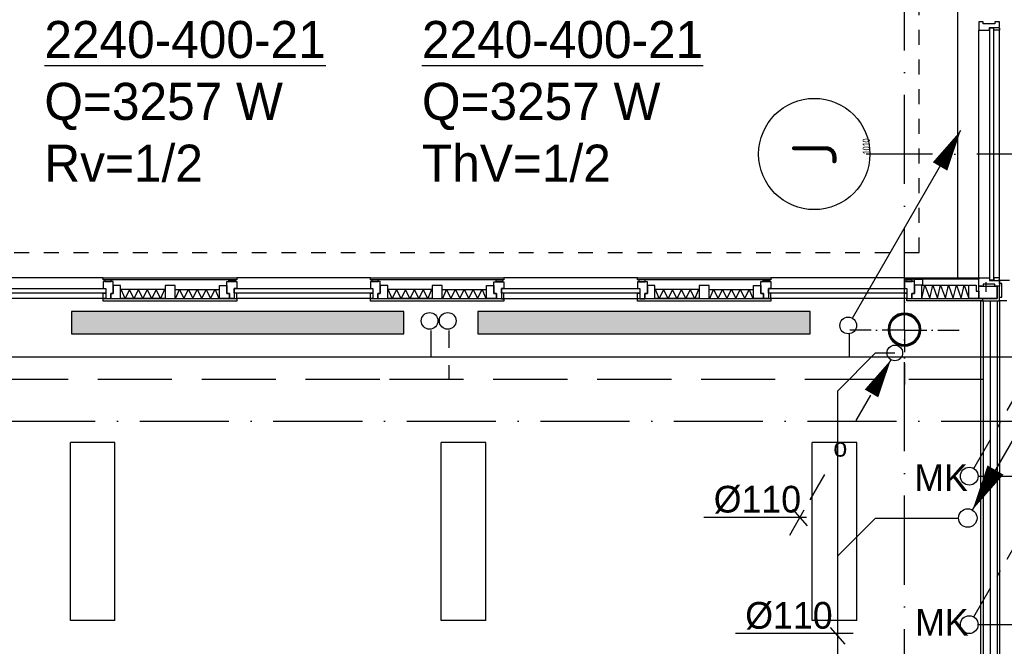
# Model space of a CAD drawing. Extents: x -866131 to -691536, y 173952 to 258052.
# Tile 142 of 160: x -765666 to -759030, y 238704 to 242926. Entities that reach past the tile are written whole.
import ezdxf
from ezdxf.enums import TextEntityAlignment as Align

# ---------------------------------------------------------------- set-up
doc = ezdxf.new("R2010")
doc.units = 0
doc.header["$LTSCALE"] = 100
for name, pattern in [('2322107', [2000, 1000, 1000]), ('2322108', [7, 5, -2]), ('2322109', [10, 5, -2, 1, -2]), ('2322121', [2000, 1000, 1000]), ('CENTER4', [5, 3.125, -0.625, 0.625, -0.625]), ('DASHDOT', [9, 6, -1.5, 0, -1.5]), ('HIDDEN', [2, 1, -1])]:
    doc.linetypes.add(name, pattern=pattern)
doc.layers.get('0').update_dxf_attribs({"linetype": 'CONTINUOUS'})
for name, color, linetype in [('AL$1----_ALGEMEEN', 7, 'CONTINUOUS'), ('AL$1----_MAATVOERING', 7, 'CONTINUOUS'), ('AL$7----_STRAMIEN', 1, 'DASHDOT'), ('AL$8----_HULPLIJNEN', 2, 'CONTINUOUS'), ('AL21----_BUITENWAND', 4, 'CONTINUOUS'), ('AL21K---_ISOLATIE', 1, 'CONTINUOUS'), ('AL22----_BINNENWAND', 7, 'CONTINUOUS'), ('AL28----_KONSTRUKTIE', 3, 'CONTINUOUS'), ('AL31----_BUITENKOZ', 7, 'CONTINUOUS'), ('AL32----_BINNENKOZ', 7, 'CONTINUOUS'), ('ALL-----_REFLIJNEN', 8, 'CONTINUOUS'), ('ALN-----_BLOCKNAAM', 2, 'CONTINUOUS'), ('ALXOU---_GLAS', 7, 'CONTINUOUS'), ('ARMATUUR', 8, 'CONTINUOUS'), ('BOUW', 8, 'CONTINUOUS'), ('WI561---', 1, 'CONTINUOUS'), ('WL5233--', 4, 'CONTINUOUS'), ('WL524---', 4, 'CONTINUOUS'), ('WL531---', 4, 'CONTINUOUS'), ('WL561---', 4, 'CONTINUOUS'), ('WL561---_AANVOER', 4, 'CONTINUOUS'), ('WL561---_RETOUR', 4, 'CONTINUOUS'), ('WL570---_HARTLIJN', 7, 'CONTINUOUS')]:
    doc.layers.add(name, color=color, linetype=linetype)
doc.styles.add('BURO-018', font='BUROFONT.shx', dxfattribs={"height": 180})
doc.styles.add('BURO-025', font='BUROFONT.shx', dxfattribs={"height": 250})
doc.styles.get("Standard").update_dxf_attribs({"font": 'ISOCP'})

# ---------------------------------------------------------------- blocks, each defined once
blk = doc.blocks.new('1010')
at = {"layer": 'AL$7----_STRAMIEN', "color": 7, "linetype": 'CONTINUOUS'}
blk.add_circle((0, 750), 750, dxfattribs=at)
at = {"layer": 'ALN-----_BLOCKNAAM', "linetype": 'CONTINUOUS'}
blk.add_text('1010', height=100, dxfattribs=at).set_placement((0, 0))
blk = doc.blocks.new('A$C762F268B')
at = {"layer": 'WL561---_RETOUR', "color": 1}
for centre in [(56.2, 177.8), (56.2, 56.2)]:
    blk.add_circle(centre, 56.2, dxfattribs=at)
blk = doc.blocks.new('A$C308E2E07')
at = {"layer": 'WL561---'}
blk.add_blockref('A$C762F268B', (0, 0), dxfattribs=at)
blk = doc.blocks.new('LDV1109')
at = {"color": 0, "linetype": 'CONTINUOUS'}
for p, q in [((5.875, 10.176), (6.75, 11.691)), ((5.312, 9.202), (5.5, 9.526)), ((4, 6.928), (4.937, 8.552)), ((3.437, 5.954), (3.625, 6.279)), ((2.125, 3.681), (3.062, 5.304)), ((1.562, 2.706), (1.75, 3.031)), ((0.25, 0.433), (1.187, 2.057))]:
    blk.add_line(p, q, dxfattribs=at)
blk.add_lwpolyline([(6.75, 11.691, 0, 1, 0), (5.5, 9.526, 1, 1, 0)], format="xyseb", dxfattribs=at)
blk.add_circle((0, 0), 0.5, dxfattribs=at)
blk = doc.blocks.new('LDV3121')
at = {"color": 0, "linetype": 'CONTINUOUS'}
blk.add_line((0.25, 0.433), (6.75, 11.691), dxfattribs=at)
blk.add_lwpolyline([(0.25, 0.433, 0, 1, 0), (1.5, 2.598, 1, 1, 0)], format="xyseb", dxfattribs=at)
blk.add_circle((0, 0), 0.5, dxfattribs=at)
blk = doc.blocks.new('2322401')
at = {"color": 0, "linetype": 'CONTINUOUS'}
for p, q in [((-0.5, 0.5, 1), (-0.5, 0.5)), ((-0.5, 0.5, 1), (-0.5, -0.5, 1)), ((0.5, 0.5, 1), (-0.5, 0.5, 1)), ((0.5, 0.5), (-0.5, 0.5)), ((-0.5, 0.5), (-0.5, -0.5)), ((0.5, 0.5, 1), (0.5, 0.5)), ((0.5, -0.5, 1), (0.5, 0.5, 1)), ((0.5, -0.5), (0.5, 0.5)), ((-0.5, -0.5, 1), (-0.5, -0.5)), ((-0.5, -0.5, 1), (0.5, -0.5, 1)), ((-0.5, -0.5), (0.5, -0.5)), ((0.5, -0.5, 1), (0.5, -0.5))]:
    blk.add_line(p, q, dxfattribs=at)
blk = doc.blocks.new('CVRINFO2')
at = {"color": 0, "linetype": 'CONTINUOUS', "style": 'BURO-025'}
for tag, p in [('CV_TEXT125', (0, 0)), ('CV_TEXT225', (0, -4.167)), ('CV_TEXT325', (0, -8.333)), ('CV_TEXT425', (0, -12.5))]:
    blk.add_attdef(tag, p, '', height=2.5, dxfattribs=at)
blk = doc.blocks.new('CVHATCH1')
at = {"color": 0, "linetype": 'CONTINUOUS'}
blk.add_solid([(-0.5, -0.5), (0.5, -0.5), (-0.5, 0.5), (0.5, 0.5)], dxfattribs=at)
blk = doc.blocks.new('LDV1107')
at = {"color": 0, "linetype": 'CONTINUOUS'}
blk.add_line((0.25, 0.433), (6.75, 11.691), dxfattribs=at)
blk.add_lwpolyline([(6.75, 11.691, 0, 1, 0), (5.5, 9.526, 1, 1, 0)], format="xyseb", dxfattribs=at)
blk.add_circle((0, 0), 0.5, dxfattribs=at)
blk = doc.blocks.new('LDV4123')
at = {"color": 0, "linetype": 'CONTINUOUS'}
for p, q in [((-0.25, -0.433), (-1.187, -2.057)), ((-1.562, -2.706), (-2.5, -4.33)), ((-5.437, -9.418), (-4.5, -7.794)), ((-6.75, -11.691), (-5.812, -10.068))]:
    blk.add_line(p, q, dxfattribs=at)
blk.add_lwpolyline([(-0.25, -0.433, 0, 1, 0), (-1.5, -2.598, 1, 1, 0)], format="xyseb", dxfattribs=at)
blk.add_circle((0, 0), 0.5, dxfattribs=at)
at = {"color": 0, "linetype": 'CONTINUOUS', "style": 'BURO-018'}
blk.add_attdef('LD_TEXT1', text='', height=1.8, dxfattribs=at).set_placement((-3.5, -6.062), align=Align.MIDDLE)

msp = doc.modelspace()

# ---------------------------------------------------------------- linework, layer by layer
at = {"layer": 'AL$1----_ALGEMEEN', "color": 8}
for p, q in [((-759201.826, 241047.366), (-759201.826, 241130.366)), ((-759201.826, 241130.366), (-759077.826, 241130.366)), ((-759077.826, 241130.366), (-759077.826, 241047.366)), ((-759077.826, 241047.366), (-759077.826, 241130.366)), ((-759062.826, 241032.366), (-759062.826, 241130.366)), ((-759077.826, 241047.366), (-759201.826, 241047.366)), ((-759176.826, 241047.366), (-759077.826, 241047.366)), ((-759176.826, 241032.366), (-759062.826, 241032.366))]:
    msp.add_line(p, q, dxfattribs=at)
at = {"layer": 'AL$1----_MAATVOERING', "color": 8, "linetype": 'HIDDEN'}
for p, q in [((-759602.851, 241357.757), (-759602.826, 250821.228)), ((-774102.826, 241356.826), (-759602.851, 241357.757))]:
    msp.add_line(p, q, dxfattribs=at)
at = {"layer": 'AL$1----_MAATVOERING', "color": 8}
for p, q in [((-759635.826, 241137.366), (-759635.826, 241177.366)), ((-759635.826, 241177.366), (-759580.826, 241177.366)), ((-759580.826, 241177.366), (-759580.826, 241137.366)), ((-759580.826, 241137.366), (-759635.826, 241137.366))]:
    msp.add_line(p, q, dxfattribs=at)
at = {"layer": 'AL$7----_STRAMIEN'}
msp.add_line((-785559.28, 240221.228), (-757713.177, 240221.228), dxfattribs=at)
at = {"layer": 'AL$7----_STRAMIEN', "color": 1}
for points in [[(-759702.826, 213916.491), (-759702.826, 252610.366)], [(-719909.644, 242021.228), (-759959.895, 242021.228)]]:
    msp.add_lwpolyline(points, dxfattribs=at)
at = {"layer": 'AL$8----_HULPLIJNEN', "color": 8, "linetype": 'DASHDOT', "ltscale": 0.25}
for q in [(-759702.826, 241203.071), (-760070.67, 240835.228), (-759702.826, 240467.384), (-759334.983, 240835.228)]:
    msp.add_line((-759702.826, 240835.228), q, dxfattribs=at)
at = {"layer": 'AL21----_BUITENWAND', "color": 8}
msp.add_line((-759342.826, 241186.366), (-759342.826, 243821.19), dxfattribs=at)
msp.add_line((-759342.826, 241186.366), (-759342.826, 243821.19), dxfattribs=at)
at = {"layer": 'AL21K---_ISOLATIE', "color": 8, "linetype": 'CONTINUOUS'}
for p, q in [((-764686.326, 241107.366), (-764985.826, 241107.366)), ((-764955.876, 241047.366), (-764981.857, 241107.366)), ((-764925.926, 241107.366), (-764955.876, 241047.366)), ((-764895.976, 241047.366), (-764925.926, 241107.366)), ((-764866.026, 241107.366), (-764895.976, 241047.366)), ((-764836.076, 241047.366), (-764866.026, 241107.366)), ((-764806.126, 241107.366), (-764836.076, 241047.366)), ((-764776.176, 241047.366), (-764806.126, 241107.366)), ((-764746.226, 241107.366), (-764776.176, 241047.366)), ((-764716.276, 241047.366), (-764746.226, 241107.366)), ((-764690.295, 241107.366), (-764716.276, 241047.366)), ((-764619.326, 241107.366), (-764319.826, 241107.366)), ((-764615.357, 241047.366), (-764589.376, 241107.366)), ((-764589.376, 241107.366), (-764559.426, 241047.366)), ((-764559.426, 241047.366), (-764529.476, 241107.366)), ((-764529.476, 241107.366), (-764499.526, 241047.366)), ((-764499.526, 241047.366), (-764469.576, 241107.366)), ((-764469.576, 241107.366), (-764439.626, 241047.366)), ((-764439.626, 241047.366), (-764409.676, 241107.366)), ((-764409.676, 241107.366), (-764379.726, 241047.366)), ((-764379.726, 241047.366), (-764349.776, 241107.366)), ((-764349.776, 241107.366), (-764323.795, 241047.366)), ((-762886.326, 241107.366), (-763185.826, 241107.366)), ((-763155.876, 241047.366), (-763181.857, 241107.366)), ((-763125.926, 241107.366), (-763155.876, 241047.366)), ((-763095.976, 241047.366), (-763125.926, 241107.366)), ((-763066.026, 241107.366), (-763095.976, 241047.366)), ((-763036.076, 241047.366), (-763066.026, 241107.366)), ((-763006.126, 241107.366), (-763036.076, 241047.366)), ((-762976.176, 241047.366), (-763006.126, 241107.366)), ((-762946.226, 241107.366), (-762976.176, 241047.366)), ((-762916.276, 241047.366), (-762946.226, 241107.366)), ((-762890.295, 241107.366), (-762916.276, 241047.366)), ((-762819.326, 241107.366), (-762519.826, 241107.366)), ((-762815.357, 241047.366), (-762789.376, 241107.366)), ((-762789.376, 241107.366), (-762759.426, 241047.366)), ((-762759.426, 241047.366), (-762729.476, 241107.366)), ((-762729.476, 241107.366), (-762699.526, 241047.366)), ((-762699.526, 241047.366), (-762669.576, 241107.366)), ((-762669.576, 241107.366), (-762639.626, 241047.366)), ((-762639.626, 241047.366), (-762609.676, 241107.366)), ((-762609.676, 241107.366), (-762579.726, 241047.366)), ((-762579.726, 241047.366), (-762549.776, 241107.366)), ((-762549.776, 241107.366), (-762523.795, 241047.366)), ((-761086.326, 241107.366), (-761385.826, 241107.366)), ((-761086.326, 241107.366), (-761385.826, 241107.366)), ((-761355.876, 241047.366), (-761381.857, 241107.366)), ((-761355.876, 241047.366), (-761381.857, 241107.366)), ((-761325.926, 241107.366), (-761355.876, 241047.366)), ((-761325.926, 241107.366), (-761355.876, 241047.366)), ((-761295.976, 241047.366), (-761325.926, 241107.366)), ((-761295.976, 241047.366), (-761325.926, 241107.366)), ((-761266.026, 241107.366), (-761295.976, 241047.366)), ((-761266.026, 241107.366), (-761295.976, 241047.366)), ((-761236.076, 241047.366), (-761266.026, 241107.366)), ((-761236.076, 241047.366), (-761266.026, 241107.366)), ((-761206.126, 241107.366), (-761236.076, 241047.366)), ((-761206.126, 241107.366), (-761236.076, 241047.366)), ((-761176.176, 241047.366), (-761206.126, 241107.366)), ((-761176.176, 241047.366), (-761206.126, 241107.366)), ((-761146.226, 241107.366), (-761176.176, 241047.366)), ((-761146.226, 241107.366), (-761176.176, 241047.366)), ((-761116.276, 241047.366), (-761146.226, 241107.366)), ((-761116.276, 241047.366), (-761146.226, 241107.366)), ((-761090.295, 241107.366), (-761116.276, 241047.366)), ((-761090.295, 241107.366), (-761116.276, 241047.366)), ((-761019.326, 241107.366), (-760719.826, 241107.366)), ((-761019.326, 241107.366), (-760719.826, 241107.366)), ((-761015.357, 241047.366), (-760989.376, 241107.366)), ((-761015.357, 241047.366), (-760989.376, 241107.366)), ((-760989.376, 241107.366), (-760959.426, 241047.366)), ((-760989.376, 241107.366), (-760959.426, 241047.366)), ((-760959.426, 241047.366), (-760929.476, 241107.366)), ((-760959.426, 241047.366), (-760929.476, 241107.366)), ((-760929.476, 241107.366), (-760899.526, 241047.366)), ((-760929.476, 241107.366), (-760899.526, 241047.366)), ((-760899.526, 241047.366), (-760869.576, 241107.366)), ((-760899.526, 241047.366), (-760869.576, 241107.366)), ((-760869.576, 241107.366), (-760839.626, 241047.366)), ((-760869.576, 241107.366), (-760839.626, 241047.366)), ((-760839.626, 241047.366), (-760809.676, 241107.366)), ((-760839.626, 241047.366), (-760809.676, 241107.366)), ((-760809.676, 241107.366), (-760779.726, 241047.366)), ((-760809.676, 241107.366), (-760779.726, 241047.366)), ((-760779.726, 241047.366), (-760749.776, 241107.366)), ((-760779.726, 241047.366), (-760749.776, 241107.366)), ((-760749.776, 241107.366), (-760723.795, 241047.366)), ((-760749.776, 241107.366), (-760723.795, 241047.366)), ((-759591.305, 241136.776), (-759273.706, 241136.81)), ((-759585.34, 241047.361), (-759564.838, 241136.779)), ((-759564.838, 241136.779), (-759532.893, 241047.366)), ((-759532.893, 241047.366), (-759511.905, 241136.785)), ((-759511.905, 241136.785), (-759479.96, 241047.372)), ((-759479.96, 241047.372), (-759458.972, 241136.79)), ((-759458.972, 241136.79), (-759427.027, 241047.377)), ((-759427.027, 241047.377), (-759406.039, 241136.796)), ((-759406.039, 241136.796), (-759374.093, 241047.383)), ((-759374.093, 241047.383), (-759353.106, 241136.801)), ((-759353.106, 241136.801), (-759321.16, 241047.388)), ((-759321.16, 241047.388), (-759300.172, 241136.807)), ((-759300.172, 241136.807), (-759268.713, 241047.394)), ((-764686.326, 241047.366), (-764985.826, 241047.366)), ((-764619.326, 241047.366), (-764319.826, 241047.366)), ((-762886.326, 241047.366), (-763185.826, 241047.366)), ((-762819.326, 241047.366), (-762519.826, 241047.366)), ((-761086.326, 241047.366), (-761385.826, 241047.366)), ((-761086.326, 241047.366), (-761385.826, 241047.366)), ((-761019.326, 241047.366), (-760719.826, 241047.366)), ((-761019.326, 241047.366), (-760719.826, 241047.366)), ((-759585.826, 241047.361), (-759268.227, 241047.394))]:
    msp.add_line(p, q, dxfattribs=at)
for points in [[(-764686.326, 241107.366), (-764985.826, 241107.366)], [(-764690.295, 241107.366), (-764716.276, 241047.366), (-764746.226, 241107.366), (-764776.176, 241047.366), (-764806.126, 241107.366), (-764836.076, 241047.366), (-764866.026, 241107.366), (-764895.976, 241047.366), (-764925.926, 241107.366), (-764955.876, 241047.366), (-764981.857, 241107.366)], [(-764619.326, 241107.366), (-764319.826, 241107.366)], [(-764615.357, 241047.366), (-764589.376, 241107.366), (-764559.426, 241047.366), (-764529.476, 241107.366), (-764499.526, 241047.366), (-764469.576, 241107.366), (-764439.626, 241047.366), (-764409.676, 241107.366), (-764379.726, 241047.366), (-764349.776, 241107.366), (-764323.795, 241047.366)], [(-762886.326, 241107.366), (-763185.826, 241107.366)], [(-762890.295, 241107.366), (-762916.276, 241047.366), (-762946.226, 241107.366), (-762976.176, 241047.366), (-763006.126, 241107.366), (-763036.076, 241047.366), (-763066.026, 241107.366), (-763095.976, 241047.366), (-763125.926, 241107.366), (-763155.876, 241047.366), (-763181.857, 241107.366)], [(-762819.326, 241107.366), (-762519.826, 241107.366)], [(-762815.357, 241047.366), (-762789.376, 241107.366), (-762759.426, 241047.366), (-762729.476, 241107.366), (-762699.526, 241047.366), (-762669.576, 241107.366), (-762639.626, 241047.366), (-762609.676, 241107.366), (-762579.726, 241047.366), (-762549.776, 241107.366), (-762523.795, 241047.366)], [(-764686.326, 241047.366), (-764985.826, 241047.366)], [(-764619.326, 241047.366), (-764319.826, 241047.366)], [(-762886.326, 241047.366), (-763185.826, 241047.366)], [(-762819.326, 241047.366), (-762519.826, 241047.366)]]:
    msp.add_lwpolyline(points, dxfattribs=at)
at = {"layer": 'AL22----_BINNENWAND', "color": 8}
for p, q in [((-759187.826, 231636.366), (-759187.826, 241032.366)), ((-759187.826, 241032.366), (-759062.826, 241032.366)), ((-759062.826, 241032.366), (-759062.826, 231636.366))]:
    msp.add_line(p, q, dxfattribs=at)
at = {"layer": 'AL22----_BINNENWAND', "color": 8, "linetype": 'CONTINUOUS'}
for p, q in [((-759172.826, 241032.366), (-759172.826, 231636.366)), ((-759077.826, 241032.366), (-759077.826, 231636.366))]:
    msp.add_line(p, q, dxfattribs=at)
at = {"layer": 'AL28----_KONSTRUKTIE', "color": 8}
for centre, radius, start, end in [((-759703.003, 240840.226), 109.55, 0, 180), ((-759702.826, 240835.228), 109.55, 0, 180), ((-759703.003, 240840.226), 101.55, 0, 180), ((-759702.826, 240835.228), 101.55, 0, 180), ((-759703.003, 240840.226), 109.55, 180, 0), ((-759702.826, 240835.228), 109.55, 180, 0), ((-759703.003, 240840.226), 101.55, 180, 0), ((-759702.826, 240835.228), 101.55, 180, 0)]:
    msp.add_arc(centre, radius, start, end, dxfattribs=at)
at = {"layer": 'AL31----_BUITENKOZ', "color": 8, "linetype": 'CONTINUOUS'}
for p, q in [((-759195.826, 242912.366), (-759201.826, 242912.366)), ((-759201.826, 242912.366), (-759201.826, 242893.439)), ((-759195.826, 242912.366), (-759201.826, 242912.366)), ((-759201.826, 242912.366), (-759201.826, 242893.439)), ((-759181.826, 242912.366), (-759195.826, 242912.366)), ((-759181.826, 242912.366), (-759195.826, 242912.366)), ((-759172.826, 242912.366), (-759181.826, 242912.366)), ((-759181.826, 242912.366), (-759181.826, 242912.366)), ((-759172.826, 242912.366), (-759181.826, 242912.366)), ((-759181.826, 242912.366), (-759181.826, 242912.366)), ((-759172.826, 242898.366), (-759172.826, 242912.366)), ((-759172.826, 242898.366), (-759172.826, 242912.366)), ((-759082.826, 242912.366), (-759092.826, 242912.366)), ((-759092.826, 242912.366), (-759092.826, 242898.366)), ((-759082.826, 242912.366), (-759092.826, 242912.366)), ((-759092.826, 242912.366), (-759092.826, 242898.366)), ((-759068.826, 242912.366), (-759082.826, 242912.366)), ((-759082.826, 242912.366), (-759082.826, 242912.366)), ((-759068.826, 242912.366), (-759082.826, 242912.366)), ((-759082.826, 242912.366), (-759082.826, 242912.366)), ((-759062.826, 242912.366), (-759068.826, 242912.366)), ((-759062.826, 242912.366), (-759068.826, 242912.366)), ((-759062.826, 242873.366), (-759062.826, 242912.366)), ((-759062.826, 242873.366), (-759062.826, 242912.366)), ((-759201.826, 242893.439), (-759201.826, 242856.366)), ((-759201.826, 242893.439), (-759201.826, 242856.366)), ((-759201.826, 242856.366), (-759194.826, 242856.366)), ((-759201.826, 242856.366), (-759194.826, 242856.366)), ((-759194.826, 242856.366), (-759190.826, 242856.366)), ((-759194.826, 242856.366), (-759190.826, 242856.366)), ((-759190.826, 242856.366), (-759182.826, 242856.366)), ((-759190.826, 242856.366), (-759182.826, 242856.366)), ((-759182.826, 242856.366), (-759129.826, 242856.366)), ((-759182.826, 242856.366), (-759129.826, 242856.366)), ((-759092.826, 242898.366), (-759172.826, 242898.366)), ((-759092.826, 242898.366), (-759172.826, 242898.366)), ((-759129.826, 242856.366), (-759129.826, 242873.366)), ((-759129.826, 242873.366), (-759062.826, 242873.366)), ((-759129.826, 242856.366), (-759129.826, 242873.366)), ((-759129.826, 242873.366), (-759062.826, 242873.366)), ((-759099.826, 242873.366), (-759067.826, 242873.366)), ((-759099.826, 242856.366), (-759099.826, 242873.366)), ((-759099.826, 242873.366), (-759067.826, 242873.366)), ((-759099.826, 242856.366), (-759099.826, 242873.366)), ((-759062.826, 242856.366), (-759099.826, 242856.366)), ((-759062.826, 242856.366), (-759099.826, 242856.366)), ((-759067.826, 242873.366), (-759067.826, 242868.366)), ((-759067.826, 242873.366), (-759067.826, 242868.366)), ((-759067.826, 242868.366), (-759062.826, 242868.366)), ((-759067.826, 242868.366), (-759062.826, 242868.366)), ((-759062.826, 242868.366), (-759062.826, 242856.366)), ((-759062.826, 242868.366), (-759062.826, 242856.366)), ((-759201.826, 241149.294), (-759201.826, 241186.366)), ((-759201.826, 241186.366), (-759194.826, 241186.366)), ((-759194.826, 241186.366), (-759190.826, 241186.366)), ((-759190.826, 241186.366), (-759182.826, 241186.366)), ((-759182.826, 241186.366), (-759129.826, 241186.366)), ((-759129.826, 241186.366), (-759129.826, 241169.366)), ((-759062.826, 241186.366), (-759099.826, 241186.366)), ((-759099.826, 241186.366), (-759099.826, 241169.366)), ((-759067.826, 241169.366), (-759067.826, 241174.366)), ((-759067.826, 241174.366), (-759062.826, 241174.366)), ((-759062.826, 241174.366), (-759062.826, 241186.366)), ((-759268.826, 241047.366), (-759268.826, 241137.366)), ((-759268.826, 241137.366), (-759218.826, 241137.366)), ((-759218.826, 241137.366), (-759218.826, 241096.366)), ((-759201.826, 241130.366), (-759201.826, 241149.294)), ((-759195.826, 241130.366), (-759201.826, 241130.366)), ((-759182.326, 241130.366), (-759195.826, 241130.366)), ((-759172.826, 241130.366), (-759182.326, 241130.366)), ((-759182.326, 241130.366), (-759182.326, 241130.366)), ((-759092.826, 241144.366), (-759172.826, 241144.366)), ((-759172.826, 241144.366), (-759172.826, 241130.366)), ((-759129.826, 241169.366), (-759062.826, 241169.366)), ((-759099.826, 241169.366), (-759067.826, 241169.366)), ((-759092.826, 241130.366), (-759092.826, 241144.366)), ((-759082.826, 241130.366), (-759092.826, 241130.366)), ((-759068.826, 241130.366), (-759082.826, 241130.366)), ((-759082.826, 241130.366), (-759082.826, 241130.366)), ((-759062.826, 241130.366), (-759068.826, 241130.366)), ((-759062.826, 241169.366), (-759062.826, 241130.366)), ((-759201.826, 241047.366), (-759268.826, 241047.366)), ((-759218.826, 241096.366), (-759201.826, 241096.366)), ((-759201.826, 241096.366), (-759201.826, 241047.366))]:
    msp.add_line(p, q, dxfattribs=at)
at = {"layer": 'AL31----_BUITENKOZ', "color": 8}
for p, q in [((-759201.826, 241186.366), (-759201.826, 242856.366)), ((-759201.826, 241186.366), (-759201.826, 242856.366)), ((-759062.826, 241186.366), (-759062.826, 242856.366)), ((-759062.826, 241186.366), (-759062.826, 242856.366)), ((-765102.826, 241186.366), (-766002.826, 241186.366)), ((-765102.826, 241174.366), (-765102.826, 241186.366)), ((-765102.826, 241186.366), (-764202.826, 241186.366)), ((-764202.826, 241174.366), (-765102.826, 241174.366)), ((-765049.826, 241174.366), (-765092.826, 241174.366)), ((-765092.826, 241174.366), (-765092.826, 241161.366)), ((-765049.826, 241161.366), (-765049.826, 241174.366)), ((-764255.826, 241161.366), (-764255.826, 241174.366)), ((-764255.826, 241174.366), (-764212.826, 241174.366)), ((-764212.826, 241174.366), (-764212.826, 241161.366)), ((-763302.826, 241186.366), (-764202.826, 241186.366)), ((-764202.826, 241186.366), (-764202.826, 241174.366)), ((-763302.826, 241174.366), (-763302.826, 241186.366)), ((-763302.826, 241186.366), (-762402.826, 241186.366)), ((-762402.826, 241174.366), (-763302.826, 241174.366)), ((-763249.826, 241174.366), (-763292.826, 241174.366)), ((-763292.826, 241174.366), (-763292.826, 241161.366)), ((-763249.826, 241161.366), (-763249.826, 241174.366)), ((-762455.826, 241159.366), (-762455.826, 241174.366)), ((-762455.826, 241174.366), (-762412.826, 241174.366)), ((-762412.826, 241174.366), (-762412.826, 241159.366)), ((-761502.826, 241186.366), (-762402.826, 241186.366)), ((-762402.826, 241186.366), (-762402.826, 241174.366)), ((-761502.826, 241174.366), (-761502.826, 241186.366)), ((-761502.826, 241186.366), (-760602.826, 241186.366)), ((-761502.826, 241174.366), (-761502.826, 241186.366)), ((-761502.826, 241186.366), (-760602.826, 241186.366)), ((-760602.826, 241174.366), (-761502.826, 241174.366)), ((-760602.826, 241174.366), (-761502.826, 241174.366)), ((-761449.826, 241174.366), (-761492.826, 241174.366)), ((-761492.826, 241174.366), (-761492.826, 241159.366)), ((-761449.826, 241174.366), (-761492.826, 241174.366)), ((-761492.826, 241174.366), (-761492.826, 241159.366)), ((-761449.826, 241159.366), (-761449.826, 241174.366)), ((-761449.826, 241159.366), (-761449.826, 241174.366)), ((-760655.826, 241161.366), (-760655.826, 241174.366)), ((-760655.826, 241174.366), (-760612.826, 241174.366)), ((-760655.826, 241161.366), (-760655.826, 241174.366)), ((-760655.826, 241174.366), (-760612.826, 241174.366)), ((-760612.826, 241174.366), (-760612.826, 241161.366)), ((-760612.826, 241174.366), (-760612.826, 241161.366)), ((-759702.826, 241186.366), (-760602.826, 241186.366)), ((-760602.826, 241186.366), (-760602.826, 241174.366)), ((-760602.826, 241186.366), (-760602.826, 241174.366)), ((-759702.826, 241186.366), (-760602.826, 241186.366)), ((-759702.826, 241178.366), (-759702.826, 241186.366)), ((-759702.826, 241186.366), (-759201.826, 241186.366)), ((-759201.826, 241178.366), (-759702.826, 241178.366)), ((-759649.826, 241174.366), (-759692.826, 241174.366)), ((-759692.826, 241174.366), (-759692.826, 241161.366)), ((-759649.826, 241161.366), (-759649.826, 241174.366)), ((-759201.826, 241186.366), (-759201.826, 241178.366)), ((-765035.826, 241161.366), (-765102.826, 241161.366)), ((-765102.826, 241161.366), (-765102.826, 241114.366)), ((-765102.826, 241114.366), (-765085.826, 241114.366)), ((-765092.826, 241161.366), (-765049.826, 241161.366)), ((-765085.826, 241114.366), (-765085.826, 241047.366)), ((-765035.826, 241080.366), (-765035.826, 241161.366)), ((-764985.826, 241135.366), (-765035.826, 241135.366)), ((-765035.826, 241135.366), (-765035.826, 241080.366)), ((-764985.826, 241047.366), (-764985.826, 241135.366)), ((-764619.326, 241135.366), (-764686.326, 241135.366)), ((-764686.326, 241135.366), (-764686.326, 241047.366)), ((-764619.326, 241047.366), (-764619.326, 241135.366)), ((-764319.826, 241047.366), (-764319.826, 241135.366)), ((-764319.826, 241135.366), (-764269.826, 241135.366)), ((-764269.826, 241080.366), (-764269.826, 241161.366)), ((-764269.826, 241161.366), (-764202.826, 241161.366)), ((-764269.826, 241135.366), (-764269.826, 241080.366)), ((-764212.826, 241161.366), (-764255.826, 241161.366)), ((-764202.826, 241114.366), (-764219.826, 241114.366)), ((-764219.826, 241114.366), (-764219.826, 241047.366)), ((-764202.826, 241161.366), (-764202.826, 241114.366)), ((-763235.826, 241161.366), (-763302.826, 241161.366)), ((-763302.826, 241161.366), (-763302.826, 241114.366)), ((-763302.826, 241114.366), (-763285.826, 241114.366)), ((-763292.826, 241161.366), (-763249.826, 241161.366)), ((-763285.826, 241114.366), (-763285.826, 241047.366)), ((-763235.826, 241080.366), (-763235.826, 241161.366)), ((-763185.826, 241135.366), (-763235.826, 241135.366)), ((-763235.826, 241135.366), (-763235.826, 241080.366)), ((-763185.826, 241047.366), (-763185.826, 241135.366)), ((-762819.326, 241135.366), (-762886.326, 241135.366)), ((-762886.326, 241135.366), (-762886.326, 241047.366)), ((-762819.326, 241047.366), (-762819.326, 241135.366)), ((-762519.826, 241047.366), (-762519.826, 241135.366)), ((-762519.826, 241135.366), (-762469.826, 241135.366)), ((-762469.826, 241080.366), (-762469.826, 241159.366)), ((-762469.826, 241159.366), (-762402.826, 241159.366)), ((-762469.826, 241135.366), (-762469.826, 241080.366)), ((-762412.826, 241159.366), (-762455.826, 241159.366)), ((-762402.826, 241114.366), (-762419.826, 241114.366)), ((-762419.826, 241114.366), (-762419.826, 241045.366)), ((-762402.826, 241159.366), (-762402.826, 241114.366)), ((-761435.826, 241159.366), (-761502.826, 241159.366)), ((-761502.826, 241159.366), (-761502.826, 241114.366)), ((-761435.826, 241159.366), (-761502.826, 241159.366)), ((-761502.826, 241159.366), (-761502.826, 241114.366)), ((-761502.826, 241114.366), (-761485.826, 241114.366)), ((-761502.826, 241114.366), (-761485.826, 241114.366)), ((-761492.826, 241159.366), (-761449.826, 241159.366)), ((-761492.826, 241159.366), (-761449.826, 241159.366)), ((-761485.826, 241114.366), (-761485.826, 241045.366)), ((-761485.826, 241114.366), (-761485.826, 241045.366)), ((-761435.826, 241080.366), (-761435.826, 241159.366)), ((-761435.826, 241080.366), (-761435.826, 241159.366)), ((-761385.826, 241135.366), (-761435.826, 241135.366)), ((-761435.826, 241135.366), (-761435.826, 241080.366)), ((-761385.826, 241135.366), (-761435.826, 241135.366)), ((-761435.826, 241135.366), (-761435.826, 241080.366)), ((-761385.826, 241047.366), (-761385.826, 241135.366)), ((-761385.826, 241047.366), (-761385.826, 241135.366)), ((-761019.326, 241135.366), (-761086.326, 241135.366)), ((-761086.326, 241135.366), (-761086.326, 241047.366)), ((-761019.326, 241135.366), (-761086.326, 241135.366)), ((-761086.326, 241135.366), (-761086.326, 241047.366)), ((-761019.326, 241047.366), (-761019.326, 241135.366)), ((-761019.326, 241047.366), (-761019.326, 241135.366)), ((-760719.826, 241047.366), (-760719.826, 241135.366)), ((-760719.826, 241135.366), (-760669.826, 241135.366)), ((-760719.826, 241047.366), (-760719.826, 241135.366)), ((-760719.826, 241135.366), (-760669.826, 241135.366)), ((-760669.826, 241080.366), (-760669.826, 241161.366)), ((-760669.826, 241161.366), (-760602.826, 241161.366)), ((-760669.826, 241080.366), (-760669.826, 241161.366)), ((-760669.826, 241161.366), (-760602.826, 241161.366)), ((-760669.826, 241135.366), (-760669.826, 241080.366)), ((-760669.826, 241135.366), (-760669.826, 241080.366)), ((-760612.826, 241161.366), (-760655.826, 241161.366)), ((-760612.826, 241161.366), (-760655.826, 241161.366)), ((-760602.826, 241114.366), (-760619.826, 241114.366)), ((-760619.826, 241114.366), (-760619.826, 241047.366)), ((-760602.826, 241114.366), (-760619.826, 241114.366)), ((-760619.826, 241114.366), (-760619.826, 241047.366)), ((-760602.826, 241161.366), (-760602.826, 241114.366)), ((-760602.826, 241161.366), (-760602.826, 241114.366)), ((-759635.826, 241161.366), (-759702.826, 241161.366)), ((-759702.826, 241161.366), (-759702.826, 241114.366)), ((-759702.826, 241114.366), (-759685.826, 241114.366)), ((-759692.826, 241161.366), (-759649.826, 241161.366)), ((-759685.826, 241114.366), (-759685.826, 241047.366)), ((-759635.826, 241080.366), (-759635.826, 241161.366)), ((-759585.826, 241137.366), (-759635.826, 241137.366)), ((-759635.826, 241137.366), (-759635.826, 241082.366)), ((-759585.826, 241047.366), (-759585.826, 241137.366)), ((-759152.826, 241092.866), (-759152.826, 241157.866)), ((-765102.826, 241047.366), (-766002.826, 241047.366)), ((-765102.826, 241047.366), (-765102.826, 241084.366)), ((-765102.826, 241084.366), (-765085.826, 241084.366)), ((-765102.826, 241030.366), (-765102.826, 241047.366)), ((-765102.826, 241047.366), (-764202.826, 241047.366)), ((-765085.826, 241047.366), (-765102.826, 241047.366)), ((-765085.826, 241084.366), (-765085.826, 241047.366)), ((-765085.826, 241047.366), (-765052.826, 241047.366)), ((-765052.826, 241047.366), (-765052.826, 241080.366)), ((-765052.826, 241080.366), (-765035.826, 241080.366)), ((-765035.826, 241080.366), (-765052.826, 241080.366)), ((-765052.826, 241080.366), (-765052.826, 241047.366)), ((-765052.826, 241047.366), (-764985.826, 241047.366)), ((-764686.326, 241047.366), (-764619.326, 241047.366)), ((-764252.826, 241047.366), (-764319.826, 241047.366)), ((-764269.826, 241080.366), (-764252.826, 241080.366)), ((-764252.826, 241080.366), (-764269.826, 241080.366)), ((-764252.826, 241080.366), (-764252.826, 241047.366)), ((-764252.826, 241047.366), (-764252.826, 241080.366)), ((-764219.826, 241047.366), (-764252.826, 241047.366)), ((-764219.826, 241084.366), (-764219.826, 241047.366)), ((-764202.826, 241084.366), (-764219.826, 241084.366)), ((-764219.826, 241047.366), (-764202.826, 241047.366)), ((-764202.826, 241047.366), (-764202.826, 241084.366)), ((-763302.826, 241047.366), (-764202.826, 241047.366)), ((-764202.826, 241047.366), (-764202.826, 241030.366)), ((-763302.826, 241047.366), (-763302.826, 241084.366)), ((-763302.826, 241084.366), (-763285.826, 241084.366)), ((-763302.826, 241030.366), (-763302.826, 241047.366)), ((-763302.826, 241047.366), (-762402.826, 241047.366)), ((-763285.826, 241047.366), (-763302.826, 241047.366)), ((-763285.826, 241084.366), (-763285.826, 241047.366)), ((-763285.826, 241047.366), (-763252.826, 241047.366)), ((-763235.826, 241080.366), (-763252.826, 241080.366)), ((-763252.826, 241080.366), (-763252.826, 241047.366)), ((-763252.826, 241047.366), (-763252.826, 241080.366)), ((-763252.826, 241080.366), (-763235.826, 241080.366)), ((-763252.826, 241047.366), (-763185.826, 241047.366)), ((-762886.326, 241047.366), (-762819.326, 241047.366)), ((-762452.826, 241047.366), (-762519.826, 241047.366)), ((-762469.826, 241080.366), (-762452.826, 241080.366)), ((-762452.826, 241080.366), (-762469.826, 241080.366)), ((-762452.826, 241080.366), (-762452.826, 241047.366)), ((-762452.826, 241045.366), (-762452.826, 241080.366)), ((-762419.826, 241045.366), (-762452.826, 241045.366)), ((-762419.826, 241084.366), (-762419.826, 241045.366)), ((-762402.826, 241084.366), (-762419.826, 241084.366)), ((-762419.826, 241045.366), (-762402.826, 241045.366)), ((-762402.826, 241045.366), (-762402.826, 241084.366)), ((-762402.826, 241047.366), (-762402.826, 241030.366)), ((-761502.826, 241045.366), (-762402.826, 241045.366)), ((-761502.826, 241045.366), (-761502.826, 241084.366)), ((-761502.826, 241084.366), (-761485.826, 241084.366)), ((-761502.826, 241045.366), (-761502.826, 241084.366)), ((-761502.826, 241084.366), (-761485.826, 241084.366)), ((-761502.826, 241030.366), (-761502.826, 241047.366)), ((-761502.826, 241047.366), (-760602.826, 241047.366)), ((-761502.826, 241030.366), (-761502.826, 241047.366)), ((-761502.826, 241047.366), (-760602.826, 241047.366)), ((-761485.826, 241045.366), (-761502.826, 241045.366)), ((-761485.826, 241045.366), (-761502.826, 241045.366)), ((-761485.826, 241084.366), (-761485.826, 241045.366)), ((-761485.826, 241084.366), (-761485.826, 241045.366)), ((-761485.826, 241045.366), (-761452.826, 241045.366)), ((-761485.826, 241045.366), (-761452.826, 241045.366)), ((-761435.826, 241080.366), (-761452.826, 241080.366)), ((-761452.826, 241080.366), (-761452.826, 241047.366)), ((-761452.826, 241045.366), (-761452.826, 241080.366)), ((-761452.826, 241080.366), (-761435.826, 241080.366)), ((-761435.826, 241080.366), (-761452.826, 241080.366)), ((-761452.826, 241080.366), (-761452.826, 241047.366)), ((-761452.826, 241045.366), (-761452.826, 241080.366)), ((-761452.826, 241080.366), (-761435.826, 241080.366)), ((-761452.826, 241047.366), (-761385.826, 241047.366)), ((-761452.826, 241047.366), (-761385.826, 241047.366)), ((-761086.326, 241047.366), (-761019.326, 241047.366)), ((-761086.326, 241047.366), (-761019.326, 241047.366)), ((-760652.826, 241047.366), (-760719.826, 241047.366)), ((-760652.826, 241047.366), (-760719.826, 241047.366)), ((-760669.826, 241080.366), (-760652.826, 241080.366)), ((-760652.826, 241080.366), (-760669.826, 241080.366)), ((-760669.826, 241080.366), (-760652.826, 241080.366)), ((-760652.826, 241080.366), (-760669.826, 241080.366)), ((-760652.826, 241080.366), (-760652.826, 241047.366)), ((-760652.826, 241047.366), (-760652.826, 241080.366)), ((-760652.826, 241080.366), (-760652.826, 241047.366)), ((-760652.826, 241047.366), (-760652.826, 241080.366)), ((-760619.826, 241047.366), (-760652.826, 241047.366)), ((-760619.826, 241047.366), (-760652.826, 241047.366)), ((-760619.826, 241084.366), (-760619.826, 241047.366)), ((-760602.826, 241084.366), (-760619.826, 241084.366)), ((-760619.826, 241084.366), (-760619.826, 241047.366)), ((-760602.826, 241084.366), (-760619.826, 241084.366)), ((-760619.826, 241047.366), (-760602.826, 241047.366)), ((-760619.826, 241047.366), (-760602.826, 241047.366)), ((-760602.826, 241047.366), (-760602.826, 241084.366)), ((-760602.826, 241047.366), (-760602.826, 241084.366)), ((-759702.826, 241047.366), (-760602.826, 241047.366)), ((-760602.826, 241047.366), (-760602.826, 241030.366)), ((-760602.826, 241047.366), (-760602.826, 241030.366)), ((-759702.826, 241047.366), (-760602.826, 241047.366)), ((-759702.826, 241047.366), (-759702.826, 241084.366)), ((-759702.826, 241084.366), (-759685.826, 241084.366)), ((-759685.826, 241047.366), (-759702.826, 241047.366)), ((-759685.826, 241084.366), (-759685.826, 241047.366)), ((-759685.826, 241047.366), (-759652.826, 241047.366)), ((-759685.826, 241032.366), (-759685.826, 241047.366)), ((-759685.826, 241047.366), (-759176.826, 241047.366)), ((-759635.826, 241082.366), (-759652.826, 241082.366)), ((-759652.826, 241082.366), (-759652.826, 241047.366)), ((-759652.826, 241047.366), (-759652.826, 241080.366)), ((-759652.826, 241080.366), (-759635.826, 241080.366)), ((-759652.826, 241047.366), (-759585.826, 241047.366)), ((-759176.826, 241047.366), (-759176.826, 241032.366)), ((-764202.826, 241030.366), (-765102.826, 241030.366)), ((-762402.826, 241030.366), (-763302.826, 241030.366)), ((-760602.826, 241030.366), (-761502.826, 241030.366)), ((-760602.826, 241030.366), (-761502.826, 241030.366)), ((-759176.826, 241032.366), (-759685.826, 241032.366))]:
    msp.add_line(p, q, dxfattribs=at)
for points in [[(-765102.826, 241186.366), (-766002.826, 241186.366)], [(-763302.826, 241186.366), (-764202.826, 241186.366)], [(-761502.826, 241186.366), (-762402.826, 241186.366)], [(-765102.826, 241047.366), (-766002.826, 241047.366)], [(-763302.826, 241047.366), (-764202.826, 241047.366)], [(-761502.826, 241045.366), (-762402.826, 241045.366)]]:
    msp.add_lwpolyline(points, dxfattribs=at)
for points in [[(-764202.826, 241186.366), (-764202.826, 241174.366), (-765102.826, 241174.366), (-765102.826, 241186.366)], [(-765049.826, 241161.366), (-765049.826, 241174.366), (-765092.826, 241174.366), (-765092.826, 241161.366)], [(-764255.826, 241161.366), (-764255.826, 241174.366), (-764212.826, 241174.366), (-764212.826, 241161.366)], [(-762402.826, 241186.366), (-762402.826, 241174.366), (-763302.826, 241174.366), (-763302.826, 241186.366)], [(-763249.826, 241161.366), (-763249.826, 241174.366), (-763292.826, 241174.366), (-763292.826, 241161.366)], [(-762455.826, 241159.366), (-762455.826, 241174.366), (-762412.826, 241174.366), (-762412.826, 241159.366)], [(-765085.826, 241047.366), (-765052.826, 241047.366), (-765052.826, 241080.366), (-765035.826, 241080.366), (-765035.826, 241161.366), (-765102.826, 241161.366), (-765102.826, 241114.366), (-765085.826, 241114.366)], [(-764985.826, 241047.366), (-764985.826, 241135.366), (-765035.826, 241135.366), (-765035.826, 241080.366), (-765052.826, 241080.366), (-765052.826, 241047.366)], [(-764619.326, 241047.366), (-764619.326, 241135.366), (-764686.326, 241135.366), (-764686.326, 241047.366)], [(-764319.826, 241047.366), (-764319.826, 241135.366), (-764269.826, 241135.366), (-764269.826, 241080.366), (-764252.826, 241080.366), (-764252.826, 241047.366)], [(-764219.826, 241047.366), (-764252.826, 241047.366), (-764252.826, 241080.366), (-764269.826, 241080.366), (-764269.826, 241161.366), (-764202.826, 241161.366), (-764202.826, 241114.366), (-764219.826, 241114.366)], [(-763285.826, 241047.366), (-763252.826, 241047.366), (-763252.826, 241080.366), (-763235.826, 241080.366), (-763235.826, 241161.366), (-763302.826, 241161.366), (-763302.826, 241114.366), (-763285.826, 241114.366)], [(-763185.826, 241047.366), (-763185.826, 241135.366), (-763235.826, 241135.366), (-763235.826, 241080.366), (-763252.826, 241080.366), (-763252.826, 241047.366)], [(-762819.326, 241047.366), (-762819.326, 241135.366), (-762886.326, 241135.366), (-762886.326, 241047.366)], [(-762519.826, 241047.366), (-762519.826, 241135.366), (-762469.826, 241135.366), (-762469.826, 241080.366), (-762452.826, 241080.366), (-762452.826, 241047.366)], [(-762419.826, 241045.366), (-762452.826, 241045.366), (-762452.826, 241080.366), (-762469.826, 241080.366), (-762469.826, 241159.366), (-762402.826, 241159.366), (-762402.826, 241114.366), (-762419.826, 241114.366)], [(-765085.826, 241084.366), (-765085.826, 241047.366), (-765102.826, 241047.366), (-765102.826, 241084.366)], [(-764202.826, 241047.366), (-764202.826, 241030.366), (-765102.826, 241030.366), (-765102.826, 241047.366)], [(-764219.826, 241084.366), (-764219.826, 241047.366), (-764202.826, 241047.366), (-764202.826, 241084.366)], [(-763285.826, 241084.366), (-763285.826, 241047.366), (-763302.826, 241047.366), (-763302.826, 241084.366)], [(-762402.826, 241047.366), (-762402.826, 241030.366), (-763302.826, 241030.366), (-763302.826, 241047.366)], [(-762419.826, 241084.366), (-762419.826, 241045.366), (-762402.826, 241045.366), (-762402.826, 241084.366)]]:
    msp.add_lwpolyline(points, close=True, dxfattribs=at)
at = {"layer": 'AL32----_BINNENKOZ', "color": 8}
for p, q in [((-759062.826, 241149.366), (-759062.826, 241171.366)), ((-759062.826, 241171.366), (-758995.826, 241171.366)), ((-759046.826, 241149.366), (-759062.826, 241149.366)), ((-759046.826, 241057.366), (-759046.826, 241149.366)), ((-759062.826, 241032.366), (-759062.826, 241057.366)), ((-759062.826, 241057.366), (-759046.826, 241057.366)), ((-759012.826, 241032.366), (-759062.826, 241032.366))]:
    msp.add_line(p, q, dxfattribs=at)
at = {"layer": 'ALL-----_REFLIJNEN', "color": 8, "linetype": 'CONTINUOUS'}
msp.add_line((-759125.326, 241032.366), (-759125.326, 231636.366), dxfattribs=at)
at = {"layer": 'ALXOU---_GLAS', "color": 8}
for p, q in [((-759127.826, 242871.366), (-759101.826, 242871.366)), ((-759127.826, 241171.366), (-759127.826, 242871.366)), ((-759127.826, 241171.366), (-759127.826, 242871.366)), ((-759127.826, 242871.366), (-759101.826, 242871.366)), ((-759101.826, 242871.366), (-759101.826, 241171.366)), ((-759101.826, 242871.366), (-759101.826, 241171.366)), ((-766019.826, 241114.366), (-765085.826, 241114.366)), ((-765085.826, 241114.366), (-765085.826, 241084.366)), ((-764219.826, 241084.366), (-764219.826, 241114.366)), ((-764219.826, 241114.366), (-763285.826, 241114.366)), ((-763285.826, 241114.366), (-763285.826, 241084.366)), ((-762419.826, 241084.366), (-762419.826, 241114.366)), ((-762419.826, 241114.366), (-761485.826, 241114.366)), ((-762419.826, 241084.366), (-762419.826, 241114.366)), ((-762419.826, 241114.366), (-761485.826, 241114.366)), ((-761485.826, 241114.366), (-761485.826, 241084.366)), ((-761485.826, 241114.366), (-761485.826, 241084.366)), ((-760619.826, 241084.366), (-760619.826, 241114.366)), ((-760619.826, 241114.366), (-759685.826, 241114.366)), ((-760619.826, 241084.366), (-760619.826, 241114.366)), ((-760619.826, 241114.366), (-759685.826, 241114.366)), ((-759685.826, 241114.366), (-759685.826, 241084.366)), ((-759101.826, 241171.366), (-759127.826, 241171.366)), ((-765085.826, 241084.366), (-766019.826, 241084.366)), ((-763285.826, 241084.366), (-764219.826, 241084.366)), ((-761485.826, 241084.366), (-762419.826, 241084.366)), ((-761485.826, 241084.366), (-762419.826, 241084.366)), ((-759685.826, 241084.366), (-760619.826, 241084.366)), ((-759685.826, 241084.366), (-760619.826, 241084.366))]:
    msp.add_line(p, q, dxfattribs=at)
for points in [[(-765085.826, 241114.366), (-765085.826, 241084.366), (-766019.826, 241084.366), (-766019.826, 241114.366)], [(-763285.826, 241114.366), (-763285.826, 241084.366), (-764219.826, 241084.366), (-764219.826, 241114.366)]]:
    msp.add_lwpolyline(points, close=True, dxfattribs=at)
at = {"layer": 'ARMATUUR', "color": 8}
for points in [[(-765324.596, 238877.734), (-765324.596, 240077.734)], [(-765024.596, 240077.734), (-765324.596, 240077.734)], [(-765024.596, 238877.734), (-765024.596, 240077.734)], [(-762824.596, 238877.734), (-762824.596, 240077.734)], [(-762524.596, 240077.734), (-762824.596, 240077.734)], [(-762524.596, 238877.734), (-762524.596, 240077.734)], [(-760324.596, 238877.734), (-760324.596, 240077.734)], [(-760024.596, 240077.734), (-760324.596, 240077.734)], [(-760024.596, 238877.734), (-760024.596, 240077.734)], [(-765024.596, 238877.734), (-765324.596, 238877.734)], [(-762524.596, 238877.734), (-762824.596, 238877.734)], [(-760024.596, 238877.734), (-760324.596, 238877.734)]]:
    msp.add_lwpolyline(points, dxfattribs=at)
at = {"layer": 'WL524---', "color": 4, "linetype": '2322121'}
for p, q in [((-760154.129, 240423.839), (-759897.214, 240680.754)), ((-759897.214, 240680.754), (-759767.671, 240680.754)), ((-760154.129, 240423.839), (-760154.129, 235856.325)), ((-760154.129, 239311.331), (-759897.214, 239568.246)), ((-759897.214, 239568.246), (-759338.249, 239568.246))]:
    msp.add_line(p, q, dxfattribs=at)
at = {"layer": 'WL531---', "linetype": '2322109'}
for p, q in [((-759206.138, 239850.228), (-757314.129, 239850.228)), ((-759210.724, 238850.228), (-757314.129, 238850.228))]:
    msp.add_line(p, q, dxfattribs=at)
at = {"layer": 'WL561---_AANVOER', "linetype": '2322107'}
for p, q in [((-762894.992, 240831.935), (-762894.992, 240652.376)), ((-760076.581, 240808.739), (-760076.581, 240653.725)), ((-763356.1, 240652.376), (-769305.185, 240652.376)), ((-758571.559, 240652.376), (-763356.1, 240652.376)), ((-763298.062, 240652.376), (-763356.1, 240652.376))]:
    msp.add_line(p, q, dxfattribs=at)
at = {"layer": 'WL561---_RETOUR', "linetype": '2322108'}
for p, q in [((-762773.423, 240831.935), (-762773.423, 240715.629)), ((-762773.423, 240599.012), (-762773.423, 240502.376)), ((-763239.821, 240502.376), (-769096.537, 240502.376)), ((-758474.059, 240502.376), (-763239.821, 240502.376))]:
    msp.add_line(p, q, dxfattribs=at)
at = {"layer": 'WL570---_HARTLIJN', "color": 1, "linetype": 'CONTINUOUS'}
for p, q in [((-760457.209, 239628.104), (-760358.022, 239516.573)), ((-760364.069, 239572.339), (-761055.063, 239572.339)), ((-760048.983, 238789.513), (-760842.478, 238789.513)), ((-760203.206, 238830.837), (-760104.019, 238719.306))]:
    msp.add_line(p, q, dxfattribs=at)

# ---------------------------------------------------------------- block references
at = {"layer": 'AL$7----_STRAMIEN'}
ref = msp.add_blockref('1010', (-759935.584, 242021.228), dxfattribs=dict(at, xscale=0.5, yscale=0.5, zscale=0.5, rotation=90))
ref.add_attrib('STR-NAAM', 'J', dxfattribs={"color": 3, "linetype": 'CONTINUOUS', "height": 300, "rotation": 90}).set_placement((-760310.584, 242021.228), align=Align.MIDDLE)
at = {"layer": 'WI561---'}
ref = msp.add_blockref('CVRINFO2', (-765499.999, 242667.594), dxfattribs=dict(at, xscale=100, yscale=100, zscale=100))
ref.add_attrib('CV_TEXT125', '%%u2240-400-21', (-765499.999, 242667.594), dxfattribs={"layer": '0', "color": 2, "linetype": 'CONTINUOUS', "height": 250, "style": 'BURO-025'})
ref.add_attrib('CV_TEXT225', 'Q=3257 W', (-765499.999, 242250.927), dxfattribs={"layer": '0', "color": 2, "linetype": 'CONTINUOUS', "height": 250, "style": 'BURO-025'})
ref.add_attrib('CV_TEXT325', 'Rv=1/2', (-765499.999, 241834.261), dxfattribs={"layer": '0', "color": 2, "linetype": 'CONTINUOUS', "height": 250, "style": 'BURO-025'})
ref = msp.add_blockref('CVRINFO2', (-762955.082, 242667.594), dxfattribs=dict(at, xscale=100, yscale=100, zscale=100))
ref.add_attrib('CV_TEXT125', '%%u2240-400-21', (-762955.082, 242667.594), dxfattribs={"layer": '0', "color": 2, "linetype": 'CONTINUOUS', "height": 250, "style": 'BURO-025'})
ref.add_attrib('CV_TEXT225', 'Q=3257 W', (-762955.082, 242250.927), dxfattribs={"layer": '0', "color": 2, "linetype": 'CONTINUOUS', "height": 250, "style": 'BURO-025'})
ref.add_attrib('CV_TEXT325', 'ThV=1/2', (-762955.082, 241834.261), dxfattribs={"layer": '0', "color": 2, "linetype": 'CONTINUOUS', "height": 250, "style": 'BURO-025'})
at = {"layer": 'WL5233--', "color": 2}
ref = msp.add_blockref('LDV4123', (-759767.671, 240680.754), dxfattribs=dict(at, xscale=105, yscale=105, zscale=105))
ref.add_attrib('LD_TEXT1', 'o', dxfattribs={"layer": '0', "color": 1, "linetype": 'CONTINUOUS', "height": 126, "style": 'BURO-018'}).set_placement((-760135.171, 240044.225), align=Align.MIDDLE)
at = {"layer": 'WL524---', "color": 2, "xscale": 124.5, "yscale": 124.5, "zscale": 124.5}
for p in [(-759275.999, 239568.246), (-759275.999, 237530.228)]:
    msp.add_blockref('LDV3121', p, dxfattribs=at)
at = {"layer": 'WL531---', "color": 2, "xscale": 120, "yscale": 120, "zscale": 120}
for p in [(-759266.138, 239850.228), (-759266.138, 238850.228)]:
    msp.add_blockref('LDV1109', p, dxfattribs=at)
at = {"layer": 'WL561---', "xscale": 2240, "yscale": 150, "rotation": 180}
for name, p, zscale in [('2322401', (-764196.156, 240885.527, 120), 400), ('CVHATCH1', (-764196.156, 240885.527, 120), 2240), ('2322401', (-761458.891, 240885.527, 120), 400), ('CVHATCH1', (-761458.891, 240885.527, 120), 2240)]:
    msp.add_blockref(name, p, dxfattribs=dict(at, zscale=zscale))
at = {"layer": 'WL561---', "rotation": 270}
msp.add_blockref('A$C308E2E07', (-762959.482, 240953.094), dxfattribs=at)
at = {"layer": 'WL561---_AANVOER', "color": 2, "xscale": 112.5, "yscale": 112.5, "zscale": 112.5}
msp.add_blockref('LDV1107', (-760081.889, 240865.778), dxfattribs=at)

# ---------------------------------------------------------------- texts
at = {"layer": 'BOUW', "color": 1, "style": 'BURO-018'}
for p in [(-759636.435, 239749.747), (-759631.064, 238776.103)]:
    msp.add_text('MK', height=180, dxfattribs=at).set_placement(p)
at = {"layer": 'WL570---_HARTLIJN', "color": 1, "linetype": 'CENTER4', "style": 'BURO-018'}
for p in [(-760988.42, 239605.442), (-760775.834, 238822.616)]:
    msp.add_text('%%c110', height=180, dxfattribs=at).set_placement(p)

doc.saveas('drawing.dxf')
